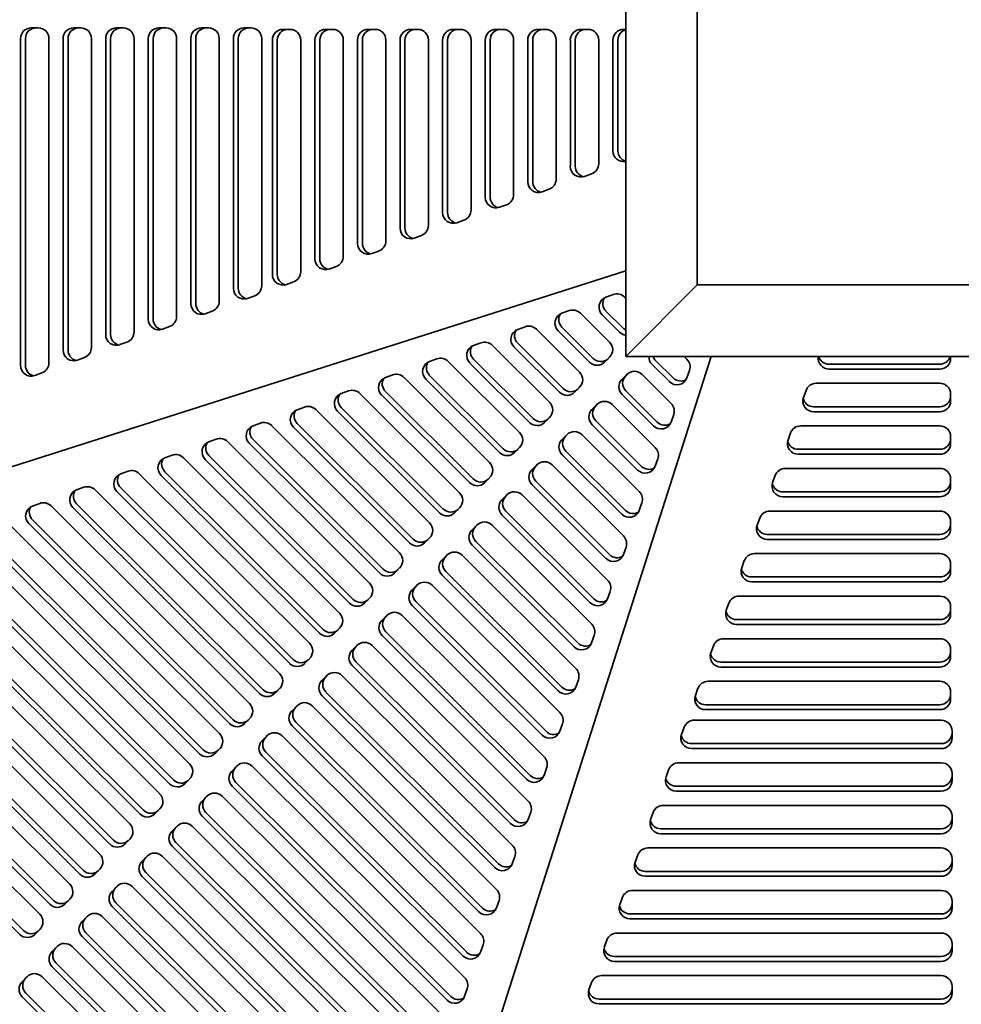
# Model space of a CAD drawing. Header units: millimetres. Extents: x 418 to 1262, y 170 to 1018.
# Tile 3 of 12: x 577 to 840, y 321 to 596. Entities that reach past the tile are written whole.
import ezdxf

# ---------------------------------------------------------------- set-up
doc = ezdxf.new("R2010")
doc.units = ezdxf.units.MM
doc.header["$LTSCALE"] = 4
doc.layers.add('Krawędzie widoczne(ISO)', color=7, linetype='Continuous', lineweight=35, true_color=0x262659)

msp = doc.modelspace()

# ---------------------------------------------------------------- linework, layer by layer
at = {"layer": 'Krawędzie widoczne(ISO)'}
for p, q in [((746, 689.5), (746, 501.5)), ((766, 521.5), (766, 669.5)), ((580.03, 593.23), (582.01, 593.23)), ((591.91, 593.23), (593.89, 593.23)), ((603.8, 593.23), (605.78, 593.23)), ((615.68, 593.23), (617.66, 593.23)), ((627.57, 593.23), (629.55, 593.23)), ((639.45, 593.23), (641.43, 593.23)), ((650.33, 592.81), (652.31, 592.81)), ((662.21, 592.81), (664.19, 592.81)), ((674.1, 592.81), (676.08, 592.81)), ((685.98, 592.81), (687.96, 592.81)), ((697.87, 592.81), (699.85, 592.81)), ((709.75, 592.81), (711.73, 592.81)), ((721.64, 592.81), (723.62, 592.81)), ((733.52, 592.81), (735.5, 592.81)), ((745.4, 592.81), (746, 592.81)), ((577.06, 498.97), (577.06, 590.23)), ((578.44, 498.97), (578.44, 590.23)), ((584.98, 590.23), (584.98, 499.69)), ((588.94, 503.28), (588.94, 590.23)), ((590.32, 503.28), (590.32, 590.23)), ((596.86, 590.23), (596.86, 504)), ((600.83, 507.59), (600.83, 590.23)), ((602.21, 507.59), (602.21, 590.23)), ((608.75, 590.23), (608.75, 508.31)), ((612.71, 511.9), (612.71, 590.23)), ((614.09, 511.9), (614.09, 590.23)), ((620.63, 590.23), (620.63, 512.62)), ((624.6, 516.21), (624.6, 590.23)), ((625.98, 516.21), (625.98, 590.23)), ((632.52, 590.23), (632.52, 516.93)), ((636.48, 520.52), (636.48, 590.23)), ((637.86, 520.52), (637.86, 590.23)), ((644.4, 590.23), (644.4, 521.24)), ((647.36, 524.41), (647.36, 589.81)), ((648.74, 524.41), (648.74, 589.81)), ((655.28, 589.81), (655.28, 525.13)), ((659.24, 528.72), (659.24, 589.81)), ((660.62, 528.72), (660.62, 589.81)), ((667.16, 589.81), (667.16, 529.44)), ((671.13, 533.03), (671.13, 589.81)), ((672.51, 533.03), (672.51, 589.81)), ((679.05, 589.81), (679.05, 533.75)), ((683.01, 537.34), (683.01, 589.81)), ((684.39, 537.34), (684.39, 589.81)), ((690.93, 589.81), (690.93, 538.05)), ((694.89, 541.65), (694.89, 589.81)), ((696.28, 541.65), (696.28, 589.81)), ((702.82, 589.81), (702.82, 542.36)), ((706.78, 545.96), (706.78, 589.81)), ((708.16, 545.96), (708.16, 589.81)), ((714.7, 589.81), (714.7, 546.67)), ((718.66, 550.27), (718.66, 589.81)), ((720.05, 550.27), (720.05, 589.81)), ((726.59, 589.81), (726.59, 550.98)), ((730.55, 554.57), (730.55, 589.81)), ((731.93, 554.57), (731.93, 589.81)), ((738.47, 589.81), (738.47, 555.29)), ((742.43, 558.88), (742.43, 589.81)), ((743.82, 558.88), (743.82, 589.81)), ((736.5, 552.47), (734.52, 551.75)), ((724.62, 548.16), (722.64, 547.44)), ((712.74, 543.85), (710.75, 543.13)), ((700.85, 539.54), (698.87, 538.82)), ((688.97, 535.23), (686.98, 534.51)), ((677.08, 530.92), (675.1, 530.2)), ((417.5, 420.5), (746, 525.39)), ((665.2, 526.61), (663.22, 525.89)), ((653.31, 522.3), (651.33, 521.58)), ((746, 501.5), (766, 521.5)), ((914, 521.5), (766, 521.5)), ((642.44, 518.42), (640.46, 517.7)), ((740.5, 518), (742.55, 518.75)), ((745.7, 518.05), (746, 517.74)), ((630.55, 514.11), (628.57, 513.39)), ((728.18, 513.52), (730.24, 514.27)), ((745.32, 509.34), (740.5, 514.14)), ((733.38, 513.56), (741.49, 505.49)), ((744.28, 508.3), (739.46, 513.1)), ((618.67, 509.8), (616.69, 509.08)), ((715.87, 509.04), (717.92, 509.78)), ((721.06, 509.08), (733.11, 497.08)), ((735.9, 499.89), (727.14, 508.61)), ((736.95, 500.93), (728.19, 509.66)), ((606.78, 505.49), (604.8, 504.77)), ((703.55, 504.55), (705.61, 505.3)), ((708.75, 504.59), (724.74, 488.67)), ((727.53, 491.48), (714.82, 504.13)), ((728.57, 492.52), (715.87, 505.18)), ((594.9, 501.18), (592.92, 500.46)), ((769.88, 501.5), (664.99, 173)), ((691.24, 500.07), (693.29, 500.81)), ((720.2, 484.11), (703.56, 500.69)), ((741.52, 501.27), (740.12, 499.87)), ((746, 501.5), (934, 501.5)), ((762.31, 501.5), (763.11, 500.7)), ((836.7, 501.5), (836.7, 500.91)), ((696.43, 500.11), (716.36, 480.26)), ((719.15, 483.07), (702.51, 499.64)), ((758.19, 494.44), (753.37, 499.24)), ((759.23, 495.49), (754.41, 500.29)), ((833.7, 499.32), (802.78, 499.32)), ((833.7, 497.94), (802.78, 497.94)), ((583.01, 496.87), (581.03, 496.15)), ((678.92, 495.58), (680.98, 496.33)), ((684.12, 495.63), (707.99, 471.85)), ((710.78, 474.66), (690.19, 495.16)), ((711.83, 475.7), (691.24, 496.2)), ((744.96, 495.05), (746.36, 496.45)), ((746.01, 496.1), (746.45, 496.55)), ((750.57, 496.44), (758.68, 488.37)), ((763.83, 497.56), (763.09, 495.51)), ((733.14, 492.86), (731.75, 491.46)), ((799.18, 493.98), (833.7, 493.98)), ((666.61, 491.1), (668.66, 491.84)), ((671.8, 491.14), (699.61, 463.44)), ((702.41, 466.25), (677.88, 490.67)), ((703.45, 467.29), (678.92, 491.72)), ((753.76, 482.11), (744.99, 490.83)), ((754.8, 483.15), (746.04, 491.88)), ((795.64, 490.03), (796.36, 492.01)), ((836.7, 491.01), (836.7, 489.02)), ((654.29, 486.61), (656.35, 487.36)), ((659.49, 486.66), (691.24, 455.03)), ((695.08, 458.88), (666.61, 487.24)), ((736.59, 486.64), (737.98, 488.04)), ((737.63, 487.69), (738.08, 488.14)), ((742.2, 488.03), (754.25, 476.03)), ((833.7, 487.44), (798.47, 487.44)), ((694.03, 457.84), (665.56, 486.19)), ((724.77, 484.45), (723.37, 483.05)), ((759.4, 485.23), (758.66, 483.17)), ((833.7, 486.05), (798.47, 486.05)), ((641.98, 482.13), (644.03, 482.88)), ((647.17, 482.17), (682.87, 446.62)), ((685.66, 449.43), (653.25, 481.71)), ((686.7, 450.47), (654.29, 482.75)), ((749.32, 469.77), (736.62, 482.42)), ((750.37, 470.82), (737.66, 483.47)), ((794.87, 482.09), (833.7, 482.09)), ((629.66, 477.64), (631.71, 478.39)), ((728.21, 478.23), (729.61, 479.63)), ((729.26, 479.28), (729.71, 479.73)), ((733.83, 479.62), (749.82, 463.7)), ((791.33, 478.14), (792.05, 480.12)), ((836.7, 479.12), (836.7, 477.14)), ((634.86, 477.69), (674.49, 438.21)), ((677.28, 441.02), (640.93, 477.22)), ((678.33, 442.06), (641.98, 478.27)), ((716.4, 476.04), (715, 474.64)), ((617.35, 473.16), (619.4, 473.91)), ((622.54, 473.2), (666.12, 429.81)), ((669.96, 433.65), (629.66, 473.78)), ((744.89, 457.44), (728.24, 474.01)), ((745.94, 458.48), (729.29, 475.06)), ((754.97, 472.89), (754.23, 470.84)), ((833.7, 475.55), (794.16, 475.55)), ((833.7, 474.17), (794.16, 474.17)), ((668.91, 432.61), (628.62, 472.74)), ((719.84, 469.82), (721.23, 471.23)), ((720.88, 470.87), (721.33, 471.32)), ((725.45, 471.21), (745.38, 451.36)), ((790.57, 470.21), (833.7, 470.21)), ((605.03, 468.67), (607.08, 469.42)), ((610.22, 468.72), (657.74, 421.4)), ((660.54, 424.2), (616.3, 468.25)), ((661.58, 425.25), (617.35, 469.3)), ((708.02, 467.63), (706.63, 466.23)), ((787.02, 466.26), (787.74, 468.24)), ((592.71, 464.19), (594.77, 464.94)), ((653.21, 416.84), (605.03, 464.81)), ((740.46, 445.1), (719.87, 465.6)), ((741.5, 446.15), (720.92, 466.65)), ((836.7, 467.24), (836.7, 465.26)), ((597.91, 464.24), (649.37, 412.99)), ((652.16, 415.79), (603.98, 463.77)), ((711.46, 461.41), (712.86, 462.82)), ((712.51, 462.46), (712.96, 462.91)), ((717.08, 462.8), (740.95, 439.03)), ((833.7, 463.67), (789.85, 463.67)), ((833.7, 462.28), (789.85, 462.28)), ((580.4, 459.71), (582.45, 460.45)), ((585.59, 459.75), (641, 404.58)), ((643.79, 407.38), (591.67, 459.28)), ((644.83, 408.43), (592.72, 460.33)), ((699.65, 459.22), (698.25, 457.82)), ((750.53, 460.56), (749.79, 458.5)), ((736.02, 432.77), (711.5, 457.19)), ((737.07, 433.81), (712.54, 458.24)), ((786.26, 458.32), (833.7, 458.32)), ((573.28, 455.27), (632.62, 396.17)), ((635.41, 398.97), (579.35, 454.8)), ((636.46, 400.02), (580.4, 455.85)), ((703.09, 453), (704.49, 454.41)), ((704.14, 454.05), (704.58, 454.5)), ((708.7, 454.39), (736.52, 426.69)), ((782.71, 454.37), (783.43, 456.36)), ((836.7, 455.35), (836.7, 453.37)), ((628.09, 391.61), (568.08, 451.36)), ((833.7, 451.78), (785.54, 451.78)), ((560.96, 450.78), (624.25, 387.76)), ((627.04, 390.56), (567.04, 450.31)), ((691.27, 450.81), (689.88, 449.41)), ((731.59, 420.43), (703.12, 448.79)), ((732.64, 421.48), (704.17, 449.83)), ((746.1, 448.22), (745.36, 446.17)), ((833.7, 450.4), (785.54, 450.4)), ((548.68, 446.31), (615.91, 379.36)), ((618.69, 382.17), (554.75, 445.84)), ((619.73, 383.22), (555.8, 446.89)), ((694.72, 444.59), (696.11, 446)), ((695.76, 445.64), (696.21, 446.09)), ((700.33, 445.98), (732.08, 414.36)), ((781.95, 446.44), (833.7, 446.44)), ((778.4, 442.49), (779.12, 444.47)), ((836.7, 443.47), (836.7, 441.49)), ((536.36, 441.82), (607.53, 370.95)), ((610.32, 373.75), (542.44, 441.36)), ((611.37, 374.8), (543.48, 442.4)), ((682.9, 442.41), (681.5, 441)), ((727.16, 408.1), (694.75, 440.38)), ((728.21, 409.14), (695.79, 441.42)), ((833.7, 439.9), (781.23, 439.9)), ((524.05, 437.34), (599.16, 362.54)), ((603, 366.39), (531.17, 437.92)), ((686.34, 436.19), (687.74, 437.59)), ((687.39, 437.23), (687.83, 437.68)), ((691.96, 437.57), (727.65, 402.02)), ((833.7, 438.51), (781.23, 438.51)), ((601.95, 365.34), (530.12, 436.87)), ((741.67, 435.89), (740.93, 433.83)), ((777.64, 434.55), (833.7, 434.55)), ((511.73, 432.86), (590.78, 354.13)), ((593.58, 356.93), (517.81, 432.39)), ((594.62, 357.98), (518.85, 433.43)), ((674.52, 434), (673.13, 432.59)), ((722.73, 395.76), (686.37, 431.97)), ((723.77, 396.81), (687.42, 433.01)), ((774.1, 430.61), (774.81, 432.59)), ((586.25, 349.57), (506.54, 428.95)), ((677.97, 427.78), (679.36, 429.18)), ((679.01, 428.82), (679.46, 429.27)), ((683.58, 429.16), (723.22, 389.69)), ((836.7, 431.58), (836.7, 429.6)), ((499.42, 428.37), (582.41, 345.72)), ((585.2, 348.52), (505.49, 427.9)), ((833.7, 428.01), (776.92, 428.01)), ((833.7, 426.63), (776.92, 426.63)), ((576.83, 340.11), (493.18, 423.42)), ((577.87, 341.16), (494.22, 424.47)), ((666.15, 425.59), (664.75, 424.18)), ((718.29, 383.43), (678, 423.56)), ((719.34, 384.47), (679.05, 424.6)), ((737.23, 423.56), (736.49, 421.5)), ((669.59, 419.37), (670.99, 420.77)), ((670.64, 420.41), (671.09, 420.86)), ((675.21, 420.75), (718.79, 377.35)), ((769.79, 418.72), (770.5, 420.7)), ((773.33, 422.67), (833.7, 422.67)), ((836.7, 419.7), (836.7, 417.72)), ((657.78, 417.18), (656.38, 415.77)), ((713.86, 371.09), (669.63, 415.15)), ((714.91, 372.14), (670.67, 416.19)), ((833.7, 416.13), (772.61, 416.13)), ((662.27, 412), (662.71, 412.45)), ((833.7, 414.75), (772.61, 414.75)), ((661.22, 410.96), (662.61, 412.36)), ((666.83, 412.34), (714.35, 365.02)), ((732.8, 411.22), (732.06, 409.16)), ((769.02, 410.78), (833.7, 410.78)), ((649.4, 408.77), (648.01, 407.37)), ((710.48, 359.81), (662.3, 407.78)), ((765.48, 406.84), (766.19, 408.82)), ((836.7, 407.81), (836.7, 405.83)), ((709.43, 358.76), (661.25, 406.74)), ((833.7, 404.24), (768.3, 404.24)), ((652.85, 402.55), (654.24, 403.95)), ((653.89, 403.59), (654.34, 404.04)), ((658.46, 403.93), (709.92, 352.68)), ((833.7, 402.86), (768.3, 402.86)), ((641.03, 400.36), (639.63, 398.96)), ((706.04, 347.47), (653.92, 399.37)), ((728.37, 398.89), (727.63, 396.83)), ((765.13, 399.91), (834.12, 399.91)), ((705, 346.42), (652.88, 398.33)), ((761.59, 395.96), (762.31, 397.94)), ((837.12, 396.94), (837.12, 394.96)), ((644.47, 394.14), (645.87, 395.54)), ((645.52, 395.18), (645.96, 395.63)), ((650.09, 395.52), (705.49, 340.35)), ((834.12, 393.37), (764.41, 393.37)), ((632.65, 391.95), (631.26, 390.55)), ((701.61, 335.14), (645.55, 390.96)), ((834.12, 391.98), (764.41, 391.98)), ((700.56, 334.09), (644.5, 389.92)), ((760.82, 388.02), (834.12, 388.02)), ((636.1, 385.73), (637.49, 387.13)), ((637.14, 386.77), (637.59, 387.22)), ((641.71, 387.11), (701.06, 328.02)), ((723.94, 386.55), (723.2, 384.49)), ((757.28, 384.08), (758, 386.06)), ((837.12, 385.05), (837.12, 383.07)), ((624.28, 383.54), (622.91, 382.16)), ((697.18, 322.8), (637.18, 382.55)), ((696.13, 321.75), (636.13, 381.51)), ((834.12, 381.48), (760.1, 381.48)), ((834.12, 380.1), (760.1, 380.1)), ((627.74, 377.34), (629.12, 378.72)), ((628.79, 378.39), (629.22, 378.81)), ((633.34, 378.71), (696.62, 315.68)), ((615.94, 375.14), (614.54, 373.74)), ((692.76, 310.5), (628.82, 374.17)), ((719.5, 374.22), (718.76, 372.16)), ((752.97, 372.19), (753.69, 374.17)), ((756.51, 376.14), (834.12, 376.14)), ((691.71, 309.45), (627.78, 373.12)), ((837.12, 373.17), (837.12, 371.19)), ((619.36, 368.94), (620.76, 370.34)), ((620.41, 369.99), (620.85, 370.44)), ((624.98, 370.33), (692.2, 303.38)), ((834.12, 369.6), (755.79, 369.6)), ((607.56, 366.73), (606.17, 365.33)), ((688.32, 298.16), (620.44, 365.77)), ((834.12, 368.22), (755.79, 368.22)), ((687.28, 297.12), (619.39, 364.72)), ((752.2, 364.25), (834.12, 364.25)), ((610.99, 360.53), (612.38, 361.93)), ((612.03, 361.58), (612.48, 362.03)), ((616.6, 361.92), (687.77, 291.04)), ((715.07, 361.88), (714.33, 359.83)), ((748.66, 360.31), (749.38, 362.29)), ((837.12, 361.28), (837.12, 359.3)), ((599.19, 358.32), (597.79, 356.92)), ((834.12, 357.71), (751.48, 357.71)), ((682.85, 284.78), (611.02, 356.31)), ((683.89, 285.83), (612.07, 357.36)), ((834.12, 356.33), (751.48, 356.33)), ((602.61, 352.12), (604.01, 353.52)), ((603.66, 353.17), (604.11, 353.62)), ((608.23, 353.51), (683.34, 278.71)), ((747.89, 352.37), (834.12, 352.37)), ((590.82, 349.91), (589.42, 348.51)), ((710.64, 349.55), (709.9, 347.49)), ((744.35, 348.42), (745.07, 350.4)), ((837.12, 349.4), (837.12, 347.42)), ((678.41, 272.45), (602.64, 347.9)), ((679.46, 273.49), (603.69, 348.95)), ((594.24, 343.71), (595.63, 345.11)), ((595.28, 344.76), (595.73, 345.21)), ((599.85, 345.1), (678.91, 266.37)), ((834.12, 345.83), (747.18, 345.83)), ((834.12, 344.45), (747.18, 344.45)), ((582.44, 341.5), (581.05, 340.1)), ((673.98, 260.11), (594.27, 339.49)), ((675.03, 261.16), (595.32, 340.54)), ((740.04, 336.54), (740.76, 338.52)), ((743.58, 340.48), (834.12, 340.48)), ((585.86, 335.3), (587.26, 336.7)), ((586.91, 336.35), (587.36, 336.8)), ((591.48, 336.69), (674.47, 254.04)), ((706.2, 337.21), (705.47, 335.16)), ((837.12, 337.51), (837.12, 335.53)), ((834.12, 333.94), (742.87, 333.94)), ((669.55, 247.78), (585.9, 331.08)), ((670.59, 248.82), (586.94, 332.13)), ((834.12, 332.56), (742.87, 332.56)), ((577.49, 326.89), (578.89, 328.29)), ((578.54, 327.94), (578.98, 328.39)), ((583.11, 328.28), (670.04, 241.7)), ((739.27, 328.6), (834.12, 328.6)), ((701.77, 324.88), (701.03, 322.82)), ((735.73, 324.65), (736.45, 326.63)), ((837.12, 325.63), (837.12, 323.65)), ((665.11, 235.44), (577.52, 322.67)), ((666.16, 236.49), (578.57, 323.72)), ((834.12, 322.06), (738.56, 322.06)), ((834.12, 320.68), (738.56, 320.68))]:
    msp.add_line(p, q, dxfattribs=at)
for centre, major_axis, ratio, start_param, end_param in [((580.03, 590.23), (0, 3), 0.990396, 0, 1.570796), ((581.41, 590.23), (0, 3), 0.990396, 0, 1.570796), ((582.01, 590.23), (0, 3), 0.990396, 4.712389, 6.283185), ((591.91, 590.23), (0, 3), 0.990396, 0, 1.570796), ((593.29, 590.23), (0, 3), 0.990396, 0, 1.570796), ((593.89, 590.23), (0, 3), 0.990396, 4.712389, 6.283185), ((603.8, 590.23), (0, 3), 0.990396, 0, 1.570796), ((605.18, 590.23), (0, 3), 0.990396, 0, 1.570796), ((605.78, 590.23), (0, 3), 0.990396, 4.712389, 6.283185), ((615.68, 590.23), (0, 3), 0.990396, 0, 1.570796), ((617.06, 590.23), (0, 3), 0.990396, 0, 1.570796), ((617.66, 590.23), (0, 3), 0.990396, 4.712389, 6.283185), ((627.57, 590.23), (0, 3), 0.990396, 0, 1.570796), ((628.95, 590.23), (0, 3), 0.990396, 0, 1.570796), ((629.55, 590.23), (0, 3), 0.990396, 4.712389, 6.283185), ((639.45, 590.23), (0, 3), 0.990396, 0, 1.570796), ((640.83, 590.23), (0, 3), 0.990396, 0, 1.570796), ((641.43, 590.23), (0, 3), 0.990396, 4.712389, 6.283185), ((650.33, 589.81), (0, 3), 0.990396, 0, 1.570796), ((651.71, 589.81), (0, 3), 0.990396, 0, 1.570796), ((652.31, 589.81), (0, 3), 0.990396, 4.712389, 6.283185), ((662.21, 589.81), (0, 3), 0.990396, 0, 1.570796), ((663.59, 589.81), (0, 3), 0.990396, 0, 1.570796), ((664.19, 589.81), (0, 3), 0.990396, 4.712389, 6.283185), ((674.1, 589.81), (0, 3), 0.990396, 0, 1.570796), ((675.48, 589.81), (0, 3), 0.990396, 0, 1.570796), ((676.08, 589.81), (0, 3), 0.990396, 4.712389, 6.283185), ((685.98, 589.81), (0, 3), 0.990396, 0, 1.570796), ((687.36, 589.81), (0, 3), 0.990396, 0, 1.570796), ((687.96, 589.81), (0, 3), 0.990396, 4.712389, 6.283185), ((697.87, 589.81), (0, 3), 0.990396, 0, 1.570796), ((699.25, 589.81), (0, 3), 0.990396, 0, 1.570796), ((699.85, 589.81), (0, 3), 0.990396, 4.712389, 6.283185), ((709.75, 589.81), (0, 3), 0.990396, 0, 1.570796), ((711.13, 589.81), (0, 3), 0.990396, 0, 1.570796), ((711.73, 589.81), (0, 3), 0.990396, 4.712389, 6.283185), ((721.64, 589.81), (0, 3), 0.990396, 0, 1.570796), ((723.02, 589.81), (0, 3), 0.990396, 0, 1.570796), ((723.62, 589.81), (0, 3), 0.990396, 4.712389, 6.283185), ((733.52, 589.81), (0, 3), 0.990396, 0, 1.570796), ((734.9, 589.81), (0, 3), 0.990396, 0, 1.570796), ((735.5, 589.81), (0, 3), 0.990396, 4.712389, 6.283185), ((745.4, 589.81), (0, 3), 0.990396, 0, 1.570796), ((746.79, 589.81), (0, 3), 0.990396, 0.268218, 1.570796), ((745.4, 558.88), (0, -3), 0.990396, 4.712389, 6.484862), ((746.79, 558.88), (0, -3), 0.990396, 4.712389, 6.014969), ((733.52, 554.57), (0, -3), 0.990396, 4.712389, 6.627833), ((734.9, 554.57), (0, -3), 0.990396, 4.712389, 6.048371), ((735.5, 555.29), (0, -3), 0.990396, 0.344648, 1.570796), ((721.64, 550.27), (0, -3), 0.990396, 4.712389, 6.627833), ((723.02, 550.27), (0, -3), 0.990396, 4.712389, 6.048371), ((723.62, 550.98), (0, -3), 0.990396, 0.344648, 1.570796), ((709.75, 545.96), (0, -3), 0.990396, 4.712389, 6.627833), ((711.13, 545.96), (0, -3), 0.990396, 4.712389, 6.048371), ((711.73, 546.67), (0, -3), 0.990396, 0.344648, 1.570796), ((697.87, 541.65), (0, -3), 0.990396, 4.712389, 6.627833), ((699.25, 541.65), (0, -3), 0.990396, 4.712389, 6.048371), ((699.85, 542.36), (0, -3), 0.990396, 0.344648, 1.570796), ((685.98, 537.34), (0, -3), 0.990396, 4.712389, 6.627833), ((687.36, 537.34), (0, -3), 0.990396, 4.712389, 6.048371), ((687.96, 538.05), (0, -3), 0.990396, 0.344648, 1.570796), ((676.08, 533.75), (0, -3), 0.990396, 0.344648, 1.570796), ((674.1, 533.03), (0, -3), 0.990396, 4.712389, 6.627833), ((675.48, 533.03), (0, -3), 0.990396, 4.712389, 6.048371), ((662.21, 528.72), (0, -3), 0.990396, 4.712389, 6.627833), ((663.59, 528.72), (0, -3), 0.990396, 4.712389, 6.048371), ((664.19, 529.44), (0, -3), 0.990396, 0.344648, 1.570796), ((652.31, 525.13), (0, -3), 0.990396, 0.344648, 1.570796), ((650.33, 524.41), (0, -3), 0.990396, 4.712389, 6.627833), ((651.71, 524.41), (0, -3), 0.990396, 4.712389, 6.048371), ((639.45, 520.52), (0, -3), 0.990396, 4.712389, 6.627833), ((640.83, 520.52), (0, -3), 0.990396, 4.712389, 6.048371), ((641.43, 521.24), (0, -3), 0.990396, 0.344648, 1.570796), ((629.55, 516.93), (0, -3), 0.990396, 0.344648, 1.570796), ((741.55, 515.2), (-2.12, 2.12), 0.988988, 5.851112, 7.856076), ((742.6, 516.24), (-2.12, 2.12), 0.988988, 0.252061, 1.57289), ((743.6, 515.95), (2.12, -2.12), 0.988988, 1.57289, 2.70952), ((627.57, 516.21), (0, -3), 0.990396, 4.712389, 6.627833), ((628.95, 516.21), (0, -3), 0.990396, 4.712389, 6.048371), ((731.29, 511.46), (2.12, -2.12), 0.988988, 1.57289, 2.70952), ((615.68, 511.9), (0, -3), 0.990396, 4.712389, 6.627833), ((617.06, 511.9), (0, -3), 0.990396, 4.712389, 6.048371), ((617.66, 512.62), (0, -3), 0.990396, 0.344648, 1.570796), ((729.23, 510.72), (-2.12, 2.12), 0.988988, 5.851112, 7.856076), ((730.28, 511.76), (-2.12, 2.12), 0.988988, 0.252061, 1.57289), ((716.92, 506.23), (-2.12, 2.12), 0.988988, 5.851112, 7.856076), ((717.96, 507.28), (-2.12, 2.12), 0.988988, 0.252061, 1.57289), ((718.97, 506.98), (2.12, -2.12), 0.988988, 1.57289, 2.70952), ((747.42, 511.44), (-2.12, 2.12), 0.988988, 1.57289, 1.855956), ((603.8, 507.59), (0, -3), 0.990396, 4.712389, 6.627833), ((605.18, 507.59), (0, -3), 0.990396, 4.712389, 6.048371), ((605.78, 508.31), (0, -3), 0.990396, 0.344648, 1.570796), ((746.37, 510.4), (-2.12, 2.12), 0.988988, 1.57289, 2.226316), ((591.91, 503.28), (0, -3), 0.990396, 4.712389, 6.627833), ((593.29, 503.28), (0, -3), 0.990396, 4.712389, 6.048371), ((593.89, 504), (0, -3), 0.990396, 0.344648, 1.570796), ((704.6, 501.75), (-2.12, 2.12), 0.988988, 5.851112, 7.856076), ((705.65, 502.79), (-2.12, 2.12), 0.988988, 0.252061, 1.57289), ((706.66, 502.49), (2.12, -2.12), 0.988988, 1.57289, 2.70952), ((739.39, 503.39), (2.12, -2.12), 0.988988, 0.002094, 1.57289), ((694.34, 498.01), (2.12, -2.12), 0.988988, 1.57289, 2.70952), ((739.04, 503.03), (2.12, -2.12), 0.988988, 4.714483, 6.239568), ((755.46, 501.35), (-2.12, 2.12), 0.988988, 0.737386, 1.57289), ((756.51, 502.39), (-2.12, 2.12), 0.988988, 1.09272, 1.57289), ((761.02, 498.6), (2.12, -2.12), 0.988988, 0.436261, 1.57289), ((802.78, 500.91), (-3, 0), 0.990396, 6.081512, 7.853982), ((802.78, 502.29), (-3, 0), 0.990396, 0.26822, 1.570796), ((833.7, 502.29), (3, 0), 0.990396, 4.712389, 6.014967), ((833.7, 500.91), (3, 0), 0.990396, 4.712389, 6.283185), ((580.03, 498.97), (0, -3), 0.990396, 4.712389, 6.627833), ((581.41, 498.97), (0, -3), 0.990396, 4.712389, 6.048371), ((582.01, 499.69), (0, -3), 0.990396, 0.344648, 1.570796), ((692.29, 497.26), (-2.12, 2.12), 0.988988, 5.851112, 7.856076), ((693.33, 498.31), (-2.12, 2.12), 0.988988, 0.252061, 1.57289), ((738, 501.99), (2.12, -2.12), 0.988988, 4.714483, 6.285279), ((679.97, 492.78), (-2.12, 2.12), 0.988988, 5.851112, 7.856076), ((681.02, 493.82), (-2.12, 2.12), 0.988988, 0.252061, 1.57289), ((682.02, 493.52), (2.12, -2.12), 0.988988, 1.57289, 2.70952), ((731.02, 494.98), (2.12, -2.12), 0.988988, 0.002094, 1.57289), ((747.09, 492.94), (-2.12, 2.12), 0.988988, 0.002094, 1.57289), ((748.13, 493.98), (-2.12, 2.12), 0.988988, 0.002094, 1.57289), ((748.48, 494.34), (-2.12, 2.12), 0.988988, 4.714483, 6.285279), ((760.28, 496.54), (2.12, -2.12), 0.988988, 4.714483, 6.719447), ((761.33, 497.59), (2.12, -2.12), 0.988988, 4.714483, 6.031124), ((669.71, 489.04), (2.12, -2.12), 0.988988, 1.57289, 2.70952), ((730.67, 494.62), (2.12, -2.12), 0.988988, 4.714483, 6.239568), ((799.18, 491.01), (-3, 0), 0.990396, 4.712389, 5.938537), ((833.7, 491.01), (3, 0), 0.990396, 0, 1.570796), ((667.66, 488.29), (-2.12, 2.12), 0.988988, 5.851112, 7.856076), ((668.7, 489.34), (-2.12, 2.12), 0.988988, 0.252061, 1.57289), ((729.62, 493.58), (2.12, -2.12), 0.988988, 4.714483, 6.285279), ((798.47, 489.02), (-3, 0), 0.990396, 5.938537, 7.853982), ((798.47, 490.41), (-3, 0), 0.990396, 0.234814, 1.570796), ((833.7, 490.41), (3, 0), 0.990396, 4.712389, 6.283185), ((655.34, 483.81), (-2.12, 2.12), 0.988988, 5.851112, 7.856076), ((657.39, 484.55), (2.12, -2.12), 0.988988, 1.57289, 2.70952), ((722.64, 486.57), (2.12, -2.12), 0.988988, 0.002094, 1.57289), ((738.71, 484.53), (-2.12, 2.12), 0.988988, 0.002094, 1.57289), ((739.76, 485.57), (-2.12, 2.12), 0.988988, 0.002094, 1.57289), ((740.11, 485.93), (-2.12, 2.12), 0.988988, 4.714483, 6.285279), ((756.59, 486.26), (2.12, -2.12), 0.988988, 0.436261, 1.57289), ((833.7, 489.02), (3, 0), 0.990396, 4.712389, 6.283185), ((656.39, 484.85), (-2.12, 2.12), 0.988988, 0.252061, 1.57289), ((722.29, 486.22), (2.12, -2.12), 0.988988, 4.714483, 6.239568), ((643.02, 479.32), (-2.12, 2.12), 0.988988, 5.851112, 7.856076), ((644.07, 480.37), (-2.12, 2.12), 0.988988, 0.252061, 1.57289), ((645.08, 480.07), (2.12, -2.12), 0.988988, 1.57289, 2.70952), ((721.25, 485.17), (2.12, -2.12), 0.988988, 4.714483, 6.285279), ((755.85, 484.21), (2.12, -2.12), 0.988988, 4.714483, 6.719447), ((756.9, 485.25), (2.12, -2.12), 0.988988, 4.714483, 6.031124), ((794.87, 479.12), (-3, 0), 0.990396, 4.712389, 5.938537), ((833.7, 479.12), (3, 0), 0.990396, 0, 1.570796), ((632.76, 475.59), (2.12, -2.12), 0.988988, 1.57289, 2.70952), ((714.27, 478.16), (2.12, -2.12), 0.988988, 0.002094, 1.57289), ((731.38, 477.16), (-2.12, 2.12), 0.988988, 0.002094, 1.57289), ((731.73, 477.52), (-2.12, 2.12), 0.988988, 4.714483, 6.285279), ((833.7, 478.52), (3, 0), 0.990396, 4.712389, 6.283185), ((630.71, 474.84), (-2.12, 2.12), 0.988988, 5.851112, 7.856076), ((631.76, 475.89), (-2.12, 2.12), 0.988988, 0.252061, 1.57289), ((713.92, 477.81), (2.12, -2.12), 0.988988, 4.714483, 6.239568), ((730.34, 476.12), (-2.12, 2.12), 0.988988, 0.002094, 1.57289), ((752.16, 473.93), (2.12, -2.12), 0.988988, 0.436261, 1.57289), ((794.16, 477.14), (-3, 0), 0.990396, 5.938537, 7.853982), ((794.16, 478.52), (-3, 0), 0.990396, 0.234814, 1.570796), ((833.7, 477.14), (3, 0), 0.990396, 4.712389, 6.283185), ((618.39, 470.35), (-2.12, 2.12), 0.988988, 5.851112, 7.856076), ((619.44, 471.4), (-2.12, 2.12), 0.988988, 0.252061, 1.57289), ((620.45, 471.1), (2.12, -2.12), 0.988988, 1.57289, 2.70952), ((712.87, 476.76), (2.12, -2.12), 0.988988, 4.714483, 6.285279), ((705.9, 469.75), (2.12, -2.12), 0.988988, 0.002094, 1.57289), ((723.01, 468.75), (-2.12, 2.12), 0.988988, 0.002094, 1.57289), ((723.36, 469.11), (-2.12, 2.12), 0.988988, 4.714483, 6.285279), ((751.42, 471.87), (2.12, -2.12), 0.988988, 4.714483, 6.719447), ((752.46, 472.92), (2.12, -2.12), 0.988988, 4.714483, 6.031124), ((790.57, 467.24), (-3, 0), 0.990396, 4.712389, 5.938537), ((833.7, 467.24), (3, 0), 0.990396, 0, 1.570796), ((606.08, 465.87), (-2.12, 2.12), 0.988988, 5.851112, 7.856076), ((607.12, 466.92), (-2.12, 2.12), 0.988988, 0.252061, 1.57289), ((608.13, 466.62), (2.12, -2.12), 0.988988, 1.57289, 2.70952), ((721.96, 467.71), (-2.12, 2.12), 0.988988, 0.002094, 1.57289), ((595.82, 462.13), (2.12, -2.12), 0.988988, 1.57289, 2.70952), ((704.5, 468.35), (2.12, -2.12), 0.988988, 4.714483, 6.285279), ((705.55, 469.4), (2.12, -2.12), 0.988988, 4.714483, 6.239568), ((789.85, 465.26), (-3, 0), 0.990396, 5.938537, 7.853982), ((789.85, 466.64), (-3, 0), 0.990396, 0.234814, 1.570796), ((833.7, 466.64), (3, 0), 0.990396, 4.712389, 6.283185), ((833.7, 465.26), (3, 0), 0.990396, 4.712389, 6.283185), ((593.76, 461.39), (-2.12, 2.12), 0.988988, 5.851112, 7.856076), ((594.81, 462.43), (-2.12, 2.12), 0.988988, 0.252061, 1.57289), ((697.52, 461.34), (2.12, -2.12), 0.988988, 0.002094, 1.57289), ((714.64, 460.34), (-2.12, 2.12), 0.988988, 0.002094, 1.57289), ((714.99, 460.7), (-2.12, 2.12), 0.988988, 4.714483, 6.285279), ((747.72, 461.6), (2.12, -2.12), 0.988988, 0.436261, 1.57289), ((581.45, 456.9), (-2.12, 2.12), 0.988988, 5.851112, 7.856076), ((582.49, 457.95), (-2.12, 2.12), 0.988988, 0.252061, 1.57289), ((583.5, 457.65), (2.12, -2.12), 0.988988, 1.57289, 2.70952), ((713.59, 459.3), (-2.12, 2.12), 0.988988, 0.002094, 1.57289), ((696.13, 459.94), (2.12, -2.12), 0.988988, 4.714483, 6.285279), ((697.17, 460.99), (2.12, -2.12), 0.988988, 4.714483, 6.239568), ((746.98, 459.54), (2.12, -2.12), 0.988988, 4.714483, 6.719447), ((748.03, 460.59), (2.12, -2.12), 0.988988, 4.714483, 6.031124), ((786.26, 455.35), (-3, 0), 0.990396, 4.712389, 5.938537), ((833.7, 455.35), (3, 0), 0.990396, 0, 1.570796), ((689.15, 452.93), (2.12, -2.12), 0.988988, 0.002094, 1.57289), ((706.26, 451.93), (-2.12, 2.12), 0.988988, 0.002094, 1.57289), ((706.61, 452.29), (-2.12, 2.12), 0.988988, 4.714483, 6.285279), ((785.54, 453.37), (-3, 0), 0.990396, 5.938537, 7.853982), ((785.54, 454.75), (-3, 0), 0.990396, 0.234814, 1.570796), ((833.7, 454.75), (3, 0), 0.990396, 4.712389, 6.283185), ((705.22, 450.89), (-2.12, 2.12), 0.988988, 0.002094, 1.57289), ((743.29, 449.26), (2.12, -2.12), 0.988988, 0.436261, 1.57289), ((833.7, 453.37), (3, 0), 0.990396, 4.712389, 6.283185), ((687.75, 451.53), (2.12, -2.12), 0.988988, 4.714483, 6.285279), ((688.8, 452.58), (2.12, -2.12), 0.988988, 4.714483, 6.239568), ((680.77, 444.52), (2.12, -2.12), 0.988988, 0.002094, 1.57289), ((697.89, 443.52), (-2.12, 2.12), 0.988988, 0.002094, 1.57289), ((698.24, 443.88), (-2.12, 2.12), 0.988988, 4.714483, 6.285279), ((742.55, 447.21), (2.12, -2.12), 0.988988, 4.714483, 6.719447), ((743.6, 448.25), (2.12, -2.12), 0.988988, 4.714483, 6.031124), ((781.95, 443.47), (-3, 0), 0.990396, 4.712389, 5.938537), ((833.7, 443.47), (3, 0), 0.990396, 0, 1.570796), ((696.84, 442.48), (-2.12, 2.12), 0.988988, 0.002094, 1.57289), ((833.7, 442.87), (3, 0), 0.990396, 4.712389, 6.283185), ((679.38, 443.12), (2.12, -2.12), 0.988988, 4.714483, 6.285279), ((680.42, 444.17), (2.12, -2.12), 0.988988, 4.714483, 6.239568), ((781.23, 441.49), (-3, 0), 0.990396, 5.938537, 7.853982), ((781.23, 442.87), (-3, 0), 0.990396, 0.234814, 1.570796), ((833.7, 441.49), (3, 0), 0.990396, 4.712389, 6.283185), ((672.4, 436.11), (2.12, -2.12), 0.988988, 0.002094, 1.57289), ((689.51, 435.11), (-2.12, 2.12), 0.988988, 0.002094, 1.57289), ((689.86, 435.47), (-2.12, 2.12), 0.988988, 4.714483, 6.285279), ((738.86, 436.93), (2.12, -2.12), 0.988988, 0.436261, 1.57289), ((688.47, 434.07), (-2.12, 2.12), 0.988988, 0.002094, 1.57289), ((777.64, 431.58), (-3, 0), 0.990396, 4.712389, 5.938537), ((833.7, 431.58), (3, 0), 0.990396, 0, 1.570796), ((671, 434.71), (2.12, -2.12), 0.988988, 4.714483, 6.285279), ((672.05, 435.76), (2.12, -2.12), 0.988988, 4.714483, 6.239568), ((738.12, 434.87), (2.12, -2.12), 0.988988, 4.714483, 6.719447), ((739.16, 435.92), (2.12, -2.12), 0.988988, 4.714483, 6.031124), ((664.02, 427.7), (2.12, -2.12), 0.988988, 0.002094, 1.57289), ((681.49, 427.06), (-2.12, 2.12), 0.988988, 4.714483, 6.285279), ((776.92, 429.6), (-3, 0), 0.990396, 5.938537, 7.853982), ((776.92, 430.98), (-3, 0), 0.990396, 0.234814, 1.570796), ((833.7, 430.98), (3, 0), 0.990396, 4.712389, 6.283185), ((833.7, 429.6), (3, 0), 0.990396, 4.712389, 6.283185), ((680.09, 425.66), (-2.12, 2.12), 0.988988, 0.002094, 1.57289), ((681.14, 426.71), (-2.12, 2.12), 0.988988, 0.002094, 1.57289), ((734.42, 424.59), (2.12, -2.12), 0.988988, 0.436261, 1.57289), ((662.63, 426.3), (2.12, -2.12), 0.988988, 4.714483, 6.285279), ((663.68, 427.35), (2.12, -2.12), 0.988988, 4.714483, 6.239568), ((655.65, 419.29), (2.12, -2.12), 0.988988, 0.002094, 1.57289), ((673.11, 418.65), (-2.12, 2.12), 0.988988, 4.714483, 6.285279), ((733.69, 422.54), (2.12, -2.12), 0.988988, 4.714483, 6.719447), ((734.73, 423.58), (2.12, -2.12), 0.988988, 4.714483, 6.031124), ((773.33, 419.7), (-3, 0), 0.990396, 4.712389, 5.938537), ((833.7, 419.7), (3, 0), 0.990396, 0, 1.570796), ((671.72, 417.25), (-2.12, 2.12), 0.988988, 0.002094, 1.57289), ((672.77, 418.3), (-2.12, 2.12), 0.988988, 0.002094, 1.57289), ((772.61, 417.72), (-3, 0), 0.990396, 5.938537, 7.853982), ((772.61, 419.1), (-3, 0), 0.990396, 0.234814, 1.570796), ((833.7, 419.1), (3, 0), 0.990396, 4.712389, 6.283185), ((654.26, 417.89), (2.12, -2.12), 0.988988, 4.714483, 6.285279), ((655.3, 418.94), (2.12, -2.12), 0.988988, 4.714483, 6.239568), ((833.7, 417.72), (3, 0), 0.990396, 4.712389, 6.283185), ((647.28, 410.88), (2.12, -2.12), 0.988988, 0.002094, 1.57289), ((664.74, 410.24), (-2.12, 2.12), 0.988988, 4.714483, 6.285279), ((729.99, 412.26), (2.12, -2.12), 0.988988, 0.436261, 1.57289), ((663.34, 408.84), (-2.12, 2.12), 0.988988, 0.002094, 1.57289), ((664.39, 409.89), (-2.12, 2.12), 0.988988, 0.002094, 1.57289), ((769.02, 407.81), (-3, 0), 0.990396, 4.712389, 5.938537), ((833.7, 407.81), (3, 0), 0.990396, 0, 1.570796), ((645.88, 409.48), (2.12, -2.12), 0.988988, 4.714483, 6.285279), ((646.93, 410.53), (2.12, -2.12), 0.988988, 4.714483, 6.239568), ((729.25, 410.2), (2.12, -2.12), 0.988988, 4.714483, 6.719447), ((730.3, 411.25), (2.12, -2.12), 0.988988, 4.714483, 6.031124), ((833.7, 407.21), (3, 0), 0.990396, 4.712389, 6.283185), ((638.9, 402.47), (2.12, -2.12), 0.988988, 0.002094, 1.57289), ((656.37, 401.83), (-2.12, 2.12), 0.988988, 4.714483, 6.285279), ((768.3, 405.83), (-3, 0), 0.990396, 5.938537, 7.853982), ((768.3, 407.21), (-3, 0), 0.990396, 0.234814, 1.570796), ((833.7, 405.83), (3, 0), 0.990396, 4.712389, 6.283185), ((654.97, 400.43), (-2.12, 2.12), 0.988988, 0.002094, 1.57289), ((656.02, 401.48), (-2.12, 2.12), 0.988988, 0.002094, 1.57289), ((725.56, 399.92), (2.12, -2.12), 0.988988, 0.436261, 1.57289), ((637.51, 401.07), (2.12, -2.12), 0.988988, 4.714483, 6.285279), ((638.55, 402.12), (2.12, -2.12), 0.988988, 4.714483, 6.239568), ((765.13, 396.94), (-3, 0), 0.990396, 4.712389, 5.938537), ((834.12, 396.94), (3, 0), 0.990396, 0, 1.570796), ((630.53, 394.06), (2.12, -2.12), 0.988988, 0.002094, 1.57289), ((647.99, 393.42), (-2.12, 2.12), 0.988988, 4.714483, 6.285279), ((724.82, 397.87), (2.12, -2.12), 0.988988, 4.714483, 6.719447), ((725.87, 398.91), (2.12, -2.12), 0.988988, 4.714483, 6.031124), ((764.41, 394.96), (-3, 0), 0.990396, 5.938537, 7.853982), ((834.12, 396.34), (3, 0), 0.990396, 4.712389, 6.283185), ((646.6, 392.02), (-2.12, 2.12), 0.988988, 0.002094, 1.57289), ((647.64, 393.07), (-2.12, 2.12), 0.988988, 0.002094, 1.57289), ((764.41, 396.34), (-3, 0), 0.990396, 0.234814, 1.570796), ((834.12, 394.96), (3, 0), 0.990396, 4.712389, 6.283185), ((629.13, 392.66), (2.12, -2.12), 0.988988, 4.714483, 6.285279), ((630.18, 393.71), (2.12, -2.12), 0.988988, 4.714483, 6.239568), ((622.15, 385.65), (2.12, -2.12), 0.988988, 0.002094, 1.57289), ((639.62, 385.01), (-2.12, 2.12), 0.988988, 4.714483, 6.285279), ((721.13, 387.59), (2.12, -2.12), 0.988988, 0.436261, 1.57289), ((760.82, 385.05), (-3, 0), 0.990396, 4.712389, 5.938537), ((834.12, 385.05), (3, 0), 0.990396, 0, 1.570796), ((638.22, 383.61), (-2.12, 2.12), 0.988988, 0.002094, 1.57289), ((639.27, 384.66), (-2.12, 2.12), 0.988988, 0.002094, 1.57289), ((620.78, 384.28), (2.12, -2.12), 0.988988, 4.714483, 6.285279), ((621.83, 385.32), (2.12, -2.12), 0.988988, 4.714483, 6.239568), ((720.39, 385.53), (2.12, -2.12), 0.988988, 4.714483, 6.719447), ((721.43, 386.58), (2.12, -2.12), 0.988988, 4.714483, 6.031124), ((760.1, 383.07), (-3, 0), 0.990396, 5.938537, 7.853982), ((760.1, 384.45), (-3, 0), 0.990396, 0.234814, 1.570796), ((834.12, 384.45), (3, 0), 0.990396, 4.712389, 6.283185), ((834.12, 383.07), (3, 0), 0.990396, 4.712389, 6.283185), ((631.24, 376.6), (-2.12, 2.12), 0.988988, 4.714483, 6.285279), ((613.81, 377.26), (2.12, -2.12), 0.988988, 0.002094, 1.57289), ((629.87, 375.22), (-2.12, 2.12), 0.988988, 0.002094, 1.57289), ((630.92, 376.27), (-2.12, 2.12), 0.988988, 0.002094, 1.57289), ((716.69, 375.25), (2.12, -2.12), 0.988988, 0.436261, 1.57289), ((613.46, 376.9), (2.12, -2.12), 0.988988, 4.714483, 6.239568), ((756.51, 373.17), (-3, 0), 0.990396, 4.712389, 5.938537), ((834.12, 373.17), (3, 0), 0.990396, 0, 1.570796), ((612.42, 375.86), (2.12, -2.12), 0.988988, 4.714483, 6.285279), ((622.88, 368.22), (-2.12, 2.12), 0.988988, 4.714483, 6.285279), ((715.95, 373.2), (2.12, -2.12), 0.988988, 4.714483, 6.719447), ((717, 374.24), (2.12, -2.12), 0.988988, 4.714483, 6.031124), ((755.79, 371.19), (-3, 0), 0.990396, 5.938537, 7.853982), ((755.79, 372.57), (-3, 0), 0.990396, 0.234814, 1.570796), ((834.12, 372.57), (3, 0), 0.990396, 4.712389, 6.283185), ((834.12, 371.19), (3, 0), 0.990396, 4.712389, 6.283185), ((605.44, 368.85), (2.12, -2.12), 0.988988, 0.002094, 1.57289), ((621.49, 366.82), (-2.12, 2.12), 0.988988, 0.002094, 1.57289), ((622.53, 367.87), (-2.12, 2.12), 0.988988, 0.002094, 1.57289), ((605.09, 368.49), (2.12, -2.12), 0.988988, 4.714483, 6.239568), ((604.04, 367.45), (2.12, -2.12), 0.988988, 4.714483, 6.285279), ((614.51, 359.82), (-2.12, 2.12), 0.988988, 4.714483, 6.285279), ((712.26, 362.92), (2.12, -2.12), 0.988988, 0.436261, 1.57289), ((752.2, 361.28), (-3, 0), 0.990396, 4.712389, 5.938537), ((834.12, 361.28), (3, 0), 0.990396, 0, 1.570796), ((597.06, 360.44), (2.12, -2.12), 0.988988, 0.002094, 1.57289), ((613.11, 358.41), (-2.12, 2.12), 0.988988, 0.002094, 1.57289), ((614.16, 359.46), (-2.12, 2.12), 0.988988, 0.002094, 1.57289), ((751.48, 359.3), (-3, 0), 0.990396, 5.938537, 7.853982), ((834.12, 360.68), (3, 0), 0.990396, 4.712389, 6.283185), ((596.72, 360.08), (2.12, -2.12), 0.988988, 4.714483, 6.239568), ((711.52, 360.86), (2.12, -2.12), 0.988988, 4.714483, 6.719447), ((712.57, 361.91), (2.12, -2.12), 0.988988, 4.714483, 6.031124), ((751.48, 360.68), (-3, 0), 0.990396, 0.234814, 1.570796), ((834.12, 359.3), (3, 0), 0.990396, 4.712389, 6.283185), ((595.67, 359.04), (2.12, -2.12), 0.988988, 4.714483, 6.285279), ((606.13, 351.41), (-2.12, 2.12), 0.988988, 4.714483, 6.285279), ((588.69, 352.03), (2.12, -2.12), 0.988988, 0.002094, 1.57289), ((604.74, 350), (-2.12, 2.12), 0.988988, 0.002094, 1.57289), ((605.78, 351.05), (-2.12, 2.12), 0.988988, 0.002094, 1.57289), ((707.83, 350.58), (2.12, -2.12), 0.988988, 0.436261, 1.57289), ((747.89, 349.4), (-3, 0), 0.990396, 4.712389, 5.938537), ((834.12, 349.4), (3, 0), 0.990396, 0, 1.570796), ((588.34, 351.67), (2.12, -2.12), 0.988988, 4.714483, 6.239568), ((587.29, 350.63), (2.12, -2.12), 0.988988, 4.714483, 6.285279), ((707.09, 348.53), (2.12, -2.12), 0.988988, 4.714483, 6.719447), ((708.14, 349.57), (2.12, -2.12), 0.988988, 4.714483, 6.031124), ((747.18, 347.42), (-3, 0), 0.990396, 5.938537, 7.853982), ((747.18, 348.8), (-3, 0), 0.990396, 0.234814, 1.570796), ((834.12, 348.8), (3, 0), 0.990396, 4.712389, 6.283185), ((834.12, 347.42), (3, 0), 0.990396, 4.712389, 6.283185), ((580.32, 343.62), (2.12, -2.12), 0.988988, 0.002094, 1.57289), ((596.36, 341.59), (-2.12, 2.12), 0.988988, 0.002094, 1.57289), ((597.41, 342.64), (-2.12, 2.12), 0.988988, 0.002094, 1.57289), ((597.76, 343), (-2.12, 2.12), 0.988988, 4.714483, 6.285279), ((579.97, 343.26), (2.12, -2.12), 0.988988, 4.714483, 6.239568), ((578.92, 342.22), (2.12, -2.12), 0.988988, 4.714483, 6.285279), ((703.4, 338.25), (2.12, -2.12), 0.988988, 0.436261, 1.57289), ((743.58, 337.51), (-3, 0), 0.990396, 4.712389, 5.938537), ((834.12, 337.51), (3, 0), 0.990396, 0, 1.570796), ((589.04, 334.23), (-2.12, 2.12), 0.988988, 0.002094, 1.57289), ((589.39, 334.59), (-2.12, 2.12), 0.988988, 4.714483, 6.285279), ((742.87, 335.53), (-3, 0), 0.990396, 5.938537, 7.853982), ((742.87, 336.91), (-3, 0), 0.990396, 0.234814, 1.570796), ((834.12, 336.91), (3, 0), 0.990396, 4.712389, 6.283185), ((834.12, 335.53), (3, 0), 0.990396, 4.712389, 6.283185), ((587.99, 333.18), (-2.12, 2.12), 0.988988, 0.002094, 1.57289), ((702.66, 336.19), (2.12, -2.12), 0.988988, 4.714483, 6.719447), ((703.7, 337.24), (2.12, -2.12), 0.988988, 4.714483, 6.031124), ((580.66, 325.82), (-2.12, 2.12), 0.988988, 0.002094, 1.57289), ((581.01, 326.18), (-2.12, 2.12), 0.988988, 4.714483, 6.285279), ((698.96, 325.91), (2.12, -2.12), 0.988988, 0.436261, 1.57289), ((739.27, 325.63), (-3, 0), 0.990396, 4.712389, 5.938537), ((834.12, 325.63), (3, 0), 0.990396, 0, 1.570796), ((579.62, 324.78), (-2.12, 2.12), 0.988988, 0.002094, 1.57289), ((738.56, 323.65), (-3, 0), 0.990396, 5.938537, 7.853982), ((834.12, 325.03), (3, 0), 0.990396, 4.712389, 6.283185), ((698.22, 323.86), (2.12, -2.12), 0.988988, 4.714483, 6.719447), ((699.27, 324.9), (2.12, -2.12), 0.988988, 4.714483, 6.031124), ((738.56, 325.03), (-3, 0), 0.990396, 0.234814, 1.570796), ((834.12, 323.65), (3, 0), 0.990396, 4.712389, 6.283185)]:
    msp.add_ellipse(centre, major_axis=major_axis, ratio=ratio, start_param=start_param, end_param=end_param, dxfattribs=at)

doc.saveas('drawing.dxf')
